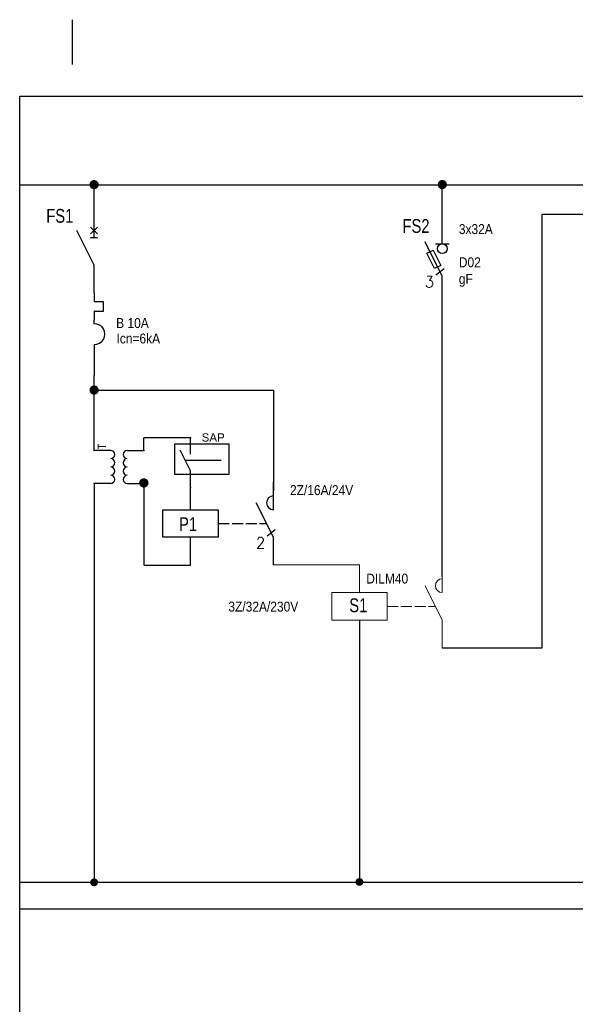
# Model space of a CAD drawing. Header units: millimetres. Extents: x 83969 to 164243, y -22860 to 4849.
# Tile 30 of 116: x 163726 to 163756, y -22497 to -22443. Entities that reach past the tile are written whole.
import ezdxf
from ezdxf.enums import TextEntityAlignment as Align

# ---------------------------------------------------------------- set-up
doc = ezdxf.new("R2010")
doc.units = ezdxf.units.MM
doc.linetypes.add('DASHED', pattern=[19.05, 12.7, -6.35])
doc.layers.get('0').update_dxf_attribs({"color": 251, "lineweight": 0})
for name, color, linetype in [('! GB moduł SSP', 1, 'Continuous'), ('! GB N', 5, 'Continuous'), ('! GB PE', 96, 'Continuous'), ('! GB Przewody', 7, 'Continuous'), ('! GB Sterowanie', 215, 'Continuous'), ('! GB Zabezpieczenia', 7, 'Continuous'), ('!TABELKA', 7, 'Continuous'), ('2DE_TXTART', 7, 'Continuous'), ('2DE_TXTCAR', 7, 'Continuous'), ('2DE_TXTFUN', 7, 'Continuous'), ('2DE_TXTLNK', 7, 'Continuous'), ('2DE_TXTMAN', 7, 'Continuous'), ('2DE_TXTNUM', 7, 'Continuous'), ('2DE_TXTORD', 7, 'Continuous'), ('2DE_TXTOTH', 7, 'Continuous'), ('2DE_TXTPFN', 7, 'Continuous'), ('2DE_TXTPIN', 7, 'Continuous')]:
    doc.layers.add(name, color=color, linetype=linetype)
doc.layers.add('2DE_OBJ_Hager', color=7, linetype='Continuous', lineweight=18)
doc.layers.add('2DE_SYM_Hager', color=7, linetype='Continuous', lineweight=18)
doc.styles.add('CP_ATTR', font='ROMANS.SHX')
doc.styles.add('CP_ELATT', font='cp_simplex.shx')
doc.styles.add('CP_ELATT_IT', font='cp_simplex.shx', dxfattribs={"oblique": 15})
doc.styles.get("Standard").update_dxf_attribs({"font": 'arial.ttf'})

# ---------------------------------------------------------------- blocks, each defined once
blk = doc.blocks.new('CP_UCS2D')
blk.add_point((0, 0))
at = {"linetype": 'ByBlock', "style": 'CP_ATTR', "flags": 9}
for tag in ['OTHER', 'PIPE', 'VERSION', 'SYSTEM', 'HEIGHT', 'WIDTH', 'ID', 'TYPE', 'FORM']:
    blk.add_attdef(tag, text='', height=0.00005, dxfattribs=at).set_placement((-0.8, 7.1), align=Align.MIDDLE_LEFT)
blk = doc.blocks.new('cpelv_n05_1887')
for p, q in [((-5, 2.5), (-5, 7.5)), ((5, 2.5), (5, 7.5)), ((-5, -2.5), (-5, -7.5)), ((5, -2.5), (5, -7.5))]:
    blk.add_line(p, q)
for centre, start, end in [((-3.75, 2.5), 180, 0), ((-1.25, 2.5), 180, 0), ((1.25, 2.5), 180, 0), ((3.75, 2.5), 180, 0), ((-3.75, -2.5), 0, 180), ((-1.25, -2.5), 0, 180), ((1.25, -2.5), 0, 180), ((3.75, -2.5), 0, 180)]:
    blk.add_arc(centre, 1.25, start, end)
at = {"layer": '! GB Zabezpieczenia', "xscale": 0.1, "yscale": 0.1, "zscale": 0.1}
for p, rotation in [((-5, 7.5), 90), ((5, 7.5), 90), ((-5, -7.5), 270), ((5, -7.5), 270)]:
    blk.add_blockref('CP_UCS2D', p, dxfattribs=dict(at, rotation=rotation))
at = {"layer": '! GB Zabezpieczenia', "linetype": 'ByBlock', "style": 'CP_ELATT', "width": 0.8, "flags": 8}
for tag, p in [('CP1', (-5.8, 7)), ('CP2', (4.2, 7))]:
    blk.add_attdef(tag, p, '', height=1.8, rotation=90, dxfattribs=at)
at = {"layer": '! GB Zabezpieczenia', "linetype": 'ByBlock', "style": 'CP_ELATT', "flags": 8}
for tag, p, width in [('CF1', (-4.5, 8), 0.8), ('CF2', (5.5, 8), 0.8), ('ARTICLE', (7.5, 4.5), 0.9), ('PRODUCER', (7.5, 1.5), 0.9), ('ORDER-NO', (7.5, -1.5), 0.9), ('FUNCTION', (7.5, -4.5), 0.9), ('OTHER', (7.5, -7.5), 0.9)]:
    blk.add_attdef(tag, p, '', height=1.8, dxfattribs=dict(at, width=width))
at = {"layer": '! GB Zabezpieczenia', "linetype": 'ByBlock', "style": 'CP_ELATT', "width": 0.8, "flags": 8}
for tag, p in [('TAG', (-8.5, 4.5)), ('CHARACTER', (-8.5, 0.5))]:
    blk.add_attdef(tag, text='', height=2.5, dxfattribs=at).set_placement(p, align=Align.RIGHT)
at = {"layer": '! GB Zabezpieczenia', "linetype": 'ByBlock', "style": 'CP_ELATT_IT', "oblique": 15, "width": 0.8, "flags": 8}
blk.add_attdef('LINK', text='', height=2.5, dxfattribs=at).set_placement((-8.5, -3.5), align=Align.RIGHT)
at = {"layer": '! GB Zabezpieczenia', "linetype": 'ByBlock', "style": 'CP_ELATT', "width": 0.8, "flags": 8}
for tag, p in [('CP3', (-5.8, -6.5)), ('CP4', (4.2, -6.5))]:
    blk.add_attdef(tag, text='', height=1.8, rotation=90, dxfattribs=at).set_placement(p, align=Align.RIGHT)
for tag, p in [('CF3', (-4.5, -8)), ('CF4', (5.5, -8))]:
    blk.add_attdef(tag, text='', height=1.8, dxfattribs=at).set_placement(p, align=Align.TOP_LEFT)
at = {"linetype": 'ByBlock', "style": 'CP_ELATT_IT', "flags": 9}
for tag in ['IP', 'CURRENT', 'EL-STATUS', 'VOLTAGE', 'POWER', 'PRODUCT-TYPE', 'NUMBER', 'GROUP', 'NAME']:
    blk.add_attdef(tag, (1.84, 1.55), '', height=0.0625, dxfattribs=at)
blk = doc.blocks.new('cpelv_n07_02_01_00B1')
for p, q in [((0, 2.5), (0, 7.5)), ((0, -2.5), (-3.12, 3.75)), ((0, -7.5), (0, -2.5))]:
    blk.add_line(p, q)
at = {"layer": '! GB Zabezpieczenia', "xscale": 0.1, "yscale": 0.1, "zscale": 0.1}
for p, rotation in [((0, 7.5), 90), ((0, -7.5), 270)]:
    blk.add_blockref('CP_UCS2D', p, dxfattribs=dict(at, rotation=rotation))
at = {"layer": '! GB Zabezpieczenia', "linetype": 'ByBlock', "style": 'CP_ELATT', "width": 0.8, "flags": 8}
blk.add_attdef('CP1', (-0.8, 5.5), '', height=1.8, rotation=90, dxfattribs=at)
at = {"layer": '! GB Zabezpieczenia', "linetype": 'ByBlock', "style": 'CP_ELATT', "flags": 8}
for tag, p, width in [('CF1', (0.5, 8), 0.8), ('ARTICLE', (3, 5.14), 0.9), ('PRODUCER', (3, 2.14), 0.9), ('ORDER-NO', (3, -0.86), 0.9), ('FUNCTION', (3, -3.86), 0.9), ('OTHER', (3, -6.86), 0.9)]:
    blk.add_attdef(tag, p, '', height=1.8, dxfattribs=dict(at, width=width))
at = {"layer": '! GB Zabezpieczenia', "linetype": 'ByBlock', "style": 'CP_ELATT', "width": 0.8, "flags": 8}
for tag, p in [('TAG', (-4, 5.14)), ('CHARACTER', (-4, -6.86))]:
    blk.add_attdef(tag, text='', height=2.5, dxfattribs=at).set_placement(p, align=Align.RIGHT)
blk.add_attdef('CP2', text='', height=1.8, rotation=90, dxfattribs=at).set_placement((-0.8, -5.5), align=Align.RIGHT)
at = {"layer": '! GB Zabezpieczenia', "linetype": 'ByBlock', "style": 'CP_ELATT_IT', "oblique": 15, "width": 0.8, "flags": 8}
blk.add_attdef('LINK', text='', height=2.5, dxfattribs=at).set_placement((-4, -10.86), align=Align.RIGHT)
at = {"layer": '! GB Zabezpieczenia', "linetype": 'ByBlock', "style": 'CP_ELATT', "width": 0.8, "flags": 8}
blk.add_attdef('CF2', text='', height=1.8, dxfattribs=at).set_placement((0.5, -8), align=Align.TOP_LEFT)
at = {"linetype": 'ByBlock', "style": 'CP_ELATT_IT', "flags": 9}
for tag in ['VOLTAGE', 'IP', 'CURRENT', 'EL-STATUS', 'POWER', 'PRODUCT-TYPE', 'NUMBER', 'GROUP', 'NAME']:
    blk.add_attdef(tag, (1, -1.56), '', height=0.1, dxfattribs=at)
blk = doc.blocks.new('cpelv_nJ7_13_02_00c32')
for p, q in [((-15, 2.5), (-15, 7.5)), ((0, 2.5), (0, 7.5)), ((0, -2.5), (-3.12, 3.75)), ((-10, 0), (-8, 0)), ((-7.5, 0), (-5.5, 0)), ((-5, 0), (-3, 0)), ((-2.5, 0), (-1.25, 0)), ((-1.16, -2.26), (0.32, -1.06)), ((-15, -7.5), (-15, -2.5)), ((0, -7.5), (0, -2.5))]:
    blk.add_line(p, q)
blk.add_lwpolyline([(-20, -2.5), (-20, 2.5), (-10, 2.5), (-10, -2.5)], close=True)
blk.add_arc((0, 3.75), 1.25, 90, 270)
at = {"style": 'CP_ATTR'}
blk.add_text('2', height=2, dxfattribs=at).set_placement((-3.19, -4.5))
at = {"linetype": 'ByBlock', "style": 'CP_ELATT_IT', "flags": 9}
for tag in ['VOLTAGE', 'IP', 'CURRENT', 'EL-STATUS', 'POWER', 'PRODUCT-TYPE', 'NUMBER', 'GROUP', 'NAME']:
    blk.add_attdef(tag, (1, -1.56), '', height=0.1, dxfattribs=at)
at = {"layer": '2DE_TXTART', "linetype": 'ByBlock', "style": 'CP_ELATT', "width": 0.9, "flags": 8}
blk.add_attdef('ARTICLE', (3, 5.14), '', height=1.8, dxfattribs=at)
at = {"layer": '2DE_TXTCAR', "linetype": 'ByBlock', "style": 'CP_ELATT', "width": 0.8, "flags": 8}
blk.add_attdef('CHARACTER', text='', height=2.5, dxfattribs=at).set_placement((-19, -6.86), align=Align.RIGHT)
at = {"layer": '2DE_TXTFUN', "linetype": 'ByBlock', "style": 'CP_ELATT', "width": 0.9, "flags": 8}
blk.add_attdef('FUNCTION', (3, -3.86), '', height=1.8, dxfattribs=at)
at = {"layer": '2DE_TXTLNK', "linetype": 'ByBlock', "style": 'CP_ELATT_IT', "oblique": 15, "width": 0.8, "flags": 8}
blk.add_attdef('LINK', text='', height=2.5, dxfattribs=at).set_placement((-19, -10.86), align=Align.RIGHT)
at = {"layer": '2DE_TXTMAN', "linetype": 'ByBlock', "style": 'CP_ELATT', "width": 0.9, "flags": 8}
blk.add_attdef('PRODUCER', (3, 2.14), '', height=1.8, dxfattribs=at)
at = {"layer": '2DE_TXTNUM', "linetype": 'ByBlock', "style": 'CP_ELATT', "width": 0.8, "flags": 8}
blk.add_attdef('TAG', text='', height=2.5, dxfattribs=at).set_placement((-19, 5.14), align=Align.RIGHT)
at = {"layer": '2DE_TXTORD', "linetype": 'ByBlock', "style": 'CP_ELATT', "width": 0.9, "flags": 8}
blk.add_attdef('ORDER-NO', (3, -0.86), '', height=1.8, dxfattribs=at)
at = {"layer": '2DE_TXTOTH', "linetype": 'ByBlock', "style": 'CP_ELATT', "width": 0.9, "flags": 8}
blk.add_attdef('OTHER', (3, -6.86), '', height=1.8, dxfattribs=at)
at = {"layer": '2DE_TXTPFN', "linetype": 'ByBlock', "style": 'CP_ELATT', "width": 0.8, "flags": 8}
for tag, p in [('CF1', (-14.5, 8)), ('CF3', (0.5, 8))]:
    blk.add_attdef(tag, p, '', height=1.8, dxfattribs=at)
for tag, p in [('CF2', (-14.5, -8)), ('CF4', (0.5, -8))]:
    blk.add_attdef(tag, text='', height=1.8, dxfattribs=at).set_placement(p, align=Align.TOP_LEFT)
at = {"layer": '2DE_TXTPIN', "linetype": 'ByBlock', "style": 'CP_ELATT', "width": 0.8, "flags": 8}
for tag, p in [('CP1', (-15.8, 5.5)), ('CP3', (-0.8, 5.5))]:
    blk.add_attdef(tag, p, '', height=1.8, rotation=90, dxfattribs=at)
for tag, p in [('CP2', (-15.8, -5.5)), ('CP4', (-0.8, -5.5))]:
    blk.add_attdef(tag, text='', height=1.8, rotation=90, dxfattribs=at).set_placement(p, align=Align.RIGHT)
blk = doc.blocks.new('cpelv_n07_13_02_00d9')
for p, q in [((-15, 2.5), (-15, 7.5)), ((0, 2.5), (0, 7.5)), ((0, -2.5), (-3.12, 3.75)), ((-10, 0), (-8, 0)), ((-7.5, 0), (-5.5, 0)), ((-5, 0), (-3, 0)), ((-2.5, 0), (-1.25, 0)), ((-15, -7.5), (-15, -2.5)), ((0, -7.5), (0, -2.5))]:
    blk.add_line(p, q)
blk.add_lwpolyline([(-20, -2.5), (-20, 2.5), (-10, 2.5), (-10, -2.5)], close=True)
blk.add_arc((0, 3.75), 1.25, 90, 270)
at = {"linetype": 'ByBlock', "style": 'CP_ELATT_IT', "flags": 9}
for tag in ['VOLTAGE', 'IP', 'CURRENT', 'EL-STATUS', 'POWER', 'PRODUCT-TYPE', 'NUMBER', 'GROUP', 'NAME']:
    blk.add_attdef(tag, (1, -1.56), '', height=0.1, dxfattribs=at)
at = {"layer": '2DE_TXTART', "linetype": 'ByBlock', "style": 'CP_ELATT', "width": 0.9, "flags": 8}
blk.add_attdef('ARTICLE', (3, 5.14), '', height=1.8, dxfattribs=at)
at = {"layer": '2DE_TXTCAR', "linetype": 'ByBlock', "style": 'CP_ELATT', "width": 0.8, "flags": 8}
blk.add_attdef('CHARACTER', text='', height=2.5, dxfattribs=at).set_placement((-19, -6.86), align=Align.RIGHT)
at = {"layer": '2DE_TXTFUN', "linetype": 'ByBlock', "style": 'CP_ELATT', "width": 0.9, "flags": 8}
blk.add_attdef('FUNCTION', (3, -3.86), '', height=1.8, dxfattribs=at)
at = {"layer": '2DE_TXTLNK', "linetype": 'ByBlock', "style": 'CP_ELATT_IT', "oblique": 15, "width": 0.8, "flags": 8}
blk.add_attdef('LINK', text='', height=2.5, dxfattribs=at).set_placement((-19, -10.86), align=Align.RIGHT)
at = {"layer": '2DE_TXTMAN', "linetype": 'ByBlock', "style": 'CP_ELATT', "width": 0.9, "flags": 8}
blk.add_attdef('PRODUCER', (3, 2.14), '', height=1.8, dxfattribs=at)
at = {"layer": '2DE_TXTNUM', "linetype": 'ByBlock', "style": 'CP_ELATT', "width": 0.8, "flags": 8}
blk.add_attdef('TAG', text='', height=2.5, dxfattribs=at).set_placement((-19, 5.14), align=Align.RIGHT)
at = {"layer": '2DE_TXTORD', "linetype": 'ByBlock', "style": 'CP_ELATT', "width": 0.9, "flags": 8}
blk.add_attdef('ORDER-NO', (3, -0.86), '', height=1.8, dxfattribs=at)
at = {"layer": '2DE_TXTOTH', "linetype": 'ByBlock', "style": 'CP_ELATT', "width": 0.9, "flags": 8}
blk.add_attdef('OTHER', (3, -6.86), '', height=1.8, dxfattribs=at)
at = {"layer": '2DE_TXTPFN', "linetype": 'ByBlock', "style": 'CP_ELATT', "width": 0.8, "flags": 8}
for tag, p in [('CF1', (-14.5, 8)), ('CF3', (0.5, 8))]:
    blk.add_attdef(tag, p, '', height=1.8, dxfattribs=at)
for tag, p in [('CF2', (-14.5, -8)), ('CF4', (0.5, -8))]:
    blk.add_attdef(tag, text='', height=1.8, dxfattribs=at).set_placement(p, align=Align.TOP_LEFT)
at = {"layer": '2DE_TXTPIN', "linetype": 'ByBlock', "style": 'CP_ELATT', "width": 0.8, "flags": 8}
for tag, p in [('CP1', (-15.8, 5.5)), ('CP3', (-0.8, 5.5))]:
    blk.add_attdef(tag, p, '', height=1.8, rotation=90, dxfattribs=at)
for tag, p in [('CP2', (-15.8, -5.5)), ('CP4', (-0.8, -5.5))]:
    blk.add_attdef(tag, text='', height=1.8, rotation=90, dxfattribs=at).set_placement(p, align=Align.RIGHT)
blk = doc.blocks.new('cpelv_n07_21_09_N0N5')
for p, q in [((0, 3.38), (0, 7.5)), ((0, -2.5), (-3.12, 3.75)), ((-1.25, 3.38), (1.25, 3.38)), ((-1.16, -2.26), (0.32, -1.06)), ((0, -3.75), (0, -2.5)), ((0, -7.5), (0, -3.75))]:
    blk.add_line(p, q)
blk.add_lwpolyline([(-1.4, -1.1), (-2.8, 1.69), (-1.68, 2.25), (-0.28, -0.54)], close=True)
blk.add_circle((0, 2.5), 0.884)
at = {"style": 'CP_ATTR'}
blk.add_text('3', height=2, dxfattribs=at).set_placement((-3.19, -4.5))
at = {"linetype": 'ByBlock', "style": 'CP_ELATT_IT', "flags": 9}
for tag in ['VOLTAGE', 'IP', 'CURRENT', 'EL-STATUS', 'POWER', 'PRODUCT-TYPE', 'NUMBER', 'GROUP', 'NAME']:
    blk.add_attdef(tag, (1, -1.56), '', height=0.1, dxfattribs=at)
at = {"layer": '2DE_TXTART', "linetype": 'ByBlock', "style": 'CP_ELATT', "width": 0.9, "flags": 8}
blk.add_attdef('ARTICLE', (3, 5.14), '', height=1.8, dxfattribs=at)
at = {"layer": '2DE_TXTCAR', "linetype": 'ByBlock', "style": 'CP_ELATT', "width": 0.8, "flags": 8}
blk.add_attdef('CHARACTER', text='', height=2.5, dxfattribs=at).set_placement((-4, -6.86), align=Align.RIGHT)
at = {"layer": '2DE_TXTFUN', "linetype": 'ByBlock', "style": 'CP_ELATT', "width": 0.9, "flags": 8}
blk.add_attdef('FUNCTION', (3, -3.86), '', height=1.8, dxfattribs=at)
at = {"layer": '2DE_TXTLNK', "linetype": 'ByBlock', "style": 'CP_ELATT_IT', "oblique": 15, "width": 0.8, "flags": 8}
blk.add_attdef('LINK', text='', height=2.5, dxfattribs=at).set_placement((-4, -10.86), align=Align.RIGHT)
at = {"layer": '2DE_TXTMAN', "linetype": 'ByBlock', "style": 'CP_ELATT', "width": 0.9, "flags": 8}
blk.add_attdef('PRODUCER', (3, 2.14), '', height=1.8, dxfattribs=at)
at = {"layer": '2DE_TXTNUM', "linetype": 'ByBlock', "style": 'CP_ELATT', "width": 0.8, "flags": 8}
blk.add_attdef('TAG', text='', height=2.5, dxfattribs=at).set_placement((-4, 5.14), align=Align.RIGHT)
at = {"layer": '2DE_TXTORD', "linetype": 'ByBlock', "style": 'CP_ELATT', "width": 0.9, "flags": 8}
blk.add_attdef('ORDER-NO', (3, -0.86), '', height=1.8, dxfattribs=at)
at = {"layer": '2DE_TXTOTH', "linetype": 'ByBlock', "style": 'CP_ELATT', "width": 0.9, "flags": 8}
blk.add_attdef('OTHER', (3, -6.86), '', height=1.8, dxfattribs=at)
at = {"layer": '2DE_TXTPFN', "linetype": 'ByBlock', "style": 'CP_ELATT', "width": 0.8, "flags": 8}
blk.add_attdef('CF1', (0.5, 8), '', height=1.8, dxfattribs=at)
blk.add_attdef('CF2', text='', height=1.8, dxfattribs=at).set_placement((0.5, -8), align=Align.TOP_LEFT)
at = {"layer": '2DE_TXTPIN', "linetype": 'ByBlock', "style": 'CP_ELATT', "width": 0.8, "flags": 8}
blk.add_attdef('CP1', (-0.8, 5.5), '', height=1.8, rotation=90, dxfattribs=at)
blk.add_attdef('CP2', text='', height=1.8, rotation=90, dxfattribs=at).set_placement((-0.8, -5.5), align=Align.RIGHT)
blk = doc.blocks.new('cpelv_niec07_ns0026h')
for p, q in [((0, 2.5), (0, 7.5)), ((0, -2.5), (-3.12, 3.75)), ((0.62, 4.38), (-0.63, 3.12)), ((-0.63, 4.38), (0.62, 3.12)), ((-0.63, 2.5), (0.62, 2.5)), ((0, -7.5), (0, -2.5)), ((0, -7.5), (0, -9.15)), ((1.7, -9.15), (0, -9.15)), ((1.7, -10.85), (1.7, -9.15)), ((0, -10.85), (1.7, -10.85)), ((0, -10.85), (0, -12.5)), ((0, -13.12), (0, -12.5)), ((0, -16.87), (0, -17.5))]:
    blk.add_line(p, q)
at = {"linetype": 'Continuous'}
blk.add_line((0, -17.5), (0, -22.5), dxfattribs=at)
blk.add_arc((0.06, -15), 1.88, 268.2798, 91.7202)
at = {"linetype": 'ByBlock', "style": 'CP_ELATT_IT', "flags": 9}
for tag in ['VOLTAGE', 'IP', 'CURRENT', 'EL-STATUS', 'POWER', 'PRODUCT-TYPE', 'NUMBER', 'GROUP', 'NAME']:
    blk.add_attdef(tag, (1, 0.94), '', height=0.1, dxfattribs=at)
at = {"layer": '2DE_TXTART', "linetype": 'ByBlock', "style": 'CP_ELATT', "width": 0.9, "flags": 8}
blk.add_attdef('ARTICLE', (3, 5.14), '', height=1.8, dxfattribs=at)
at = {"layer": '2DE_TXTCAR', "linetype": 'ByBlock', "style": 'CP_ELATT', "width": 0.8, "flags": 8}
blk.add_attdef('CHARACTER', text='', height=2.5, dxfattribs=at).set_placement((-4, -6.86), align=Align.RIGHT)
at = {"layer": '2DE_TXTFUN', "linetype": 'ByBlock', "style": 'CP_ELATT', "width": 0.9, "flags": 8}
blk.add_attdef('FUNCTION', (3, -3.86), '', height=1.8, dxfattribs=at)
at = {"layer": '2DE_TXTLNK', "linetype": 'ByBlock', "style": 'CP_ELATT_IT', "oblique": 15, "width": 0.8, "flags": 8}
blk.add_attdef('LINK', text='', height=2.5, dxfattribs=at).set_placement((-4, -10.86), align=Align.RIGHT)
at = {"layer": '2DE_TXTMAN', "linetype": 'ByBlock', "style": 'CP_ELATT', "width": 0.9, "flags": 8}
blk.add_attdef('PRODUCER', (3, 2.14), '', height=1.8, dxfattribs=at)
at = {"layer": '2DE_TXTNUM', "linetype": 'ByBlock', "style": 'CP_ELATT', "width": 0.8, "flags": 8}
blk.add_attdef('TAG', text='', height=2.5, dxfattribs=at).set_placement((-4, 5.14), align=Align.RIGHT)
at = {"layer": '2DE_TXTORD', "linetype": 'ByBlock', "style": 'CP_ELATT', "width": 0.9, "flags": 8}
blk.add_attdef('ORDER-NO', (3, -0.86), '', height=1.8, dxfattribs=at)
at = {"layer": '2DE_TXTOTH', "linetype": 'ByBlock', "style": 'CP_ELATT', "width": 0.9, "flags": 8}
blk.add_attdef('OTHER', (3, -6.86), '', height=1.8, dxfattribs=at)
at = {"layer": '2DE_TXTPFN', "linetype": 'ByBlock', "style": 'CP_ELATT', "width": 0.8, "flags": 8}
blk.add_attdef('CF1', (0.5, 8), '', height=1.8, dxfattribs=at)
blk.add_attdef('CF2', text='', height=1.8, dxfattribs=at).set_placement((0.5, -23), align=Align.TOP_LEFT)
at = {"layer": '2DE_TXTPIN', "linetype": 'ByBlock', "style": 'CP_ELATT', "width": 0.8, "flags": 8}
blk.add_attdef('CP1', (-0.8, 5.5), '', height=1.8, rotation=90, dxfattribs=at)
blk.add_attdef('CP2', text='', height=1.8, rotation=90, dxfattribs=at).set_placement((-0.8, -20.5), align=Align.RIGHT)
blk = doc.blocks.new('ramka A4')
at = {"linetype": 'ByBlock', "ltscale": 10}
blk.add_line((7.46, 199.45), (7.46, 205.66), dxfattribs=at)
for p, q in [((0.08, 0), (0.08, 195)), ((0.08, 195), (287.46, 195))]:
    blk.add_line(p, q)

msp = doc.modelspace()

# ---------------------------------------------------------------- hatches: boundary and pattern name
at = {"layer": '! GB N'}
msp.add_hatch(color=256, dxfattribs=at).paths.add_polyline_path([(163733.256, -22468.401, 1), (163732.742, -22468.401, 1)])
at = {"layer": '! GB N', "linetype": 'DASHED', "ltscale": 2}
for points in [[(163730.513, -22490.076, 1), (163730.084, -22490.076, 1)], [(163744.924, -22490.055, 1), (163744.496, -22490.055, 1)]]:
    msp.add_hatch(color=5, dxfattribs=at).paths.add_polyline_path(points)

# ---------------------------------------------------------------- linework, layer by layer
at = {"layer": '! GB moduł SSP'}
msp.add_lwpolyline([(163734.69, -22466.281), (163737.611, -22466.281), (163737.611, -22467.941), (163734.69, -22467.941)], close=True, dxfattribs=at)
msp.add_lwpolyline([(163737.199, -22467.187), (163735.257, -22467.187)], dxfattribs=at)
at = {"layer": '! GB N', "ltscale": 2}
msp.add_line((163726.223, -22490.076), (163800.508, -22490.076), dxfattribs=at)
at = {"layer": '! GB N'}
for points in [[(163730.299, -22468.435), (163730.299, -22490.029)], [(163732.999, -22468.435), (163732.999, -22472.854)], [(163735.538, -22472.88), (163732.999, -22472.88)], [(163744.71, -22475.854), (163744.71, -22490.008)]]:
    msp.add_lwpolyline(points, dxfattribs=at)
at = {"layer": '! GB PE', "ltscale": 2}
msp.add_line((163726.223, -22491.518), (163800.508, -22491.518), dxfattribs=at)
at = {"layer": '! GB Przewody'}
for points in [[(163726.254, -22452.221), (163800.508, -22452.221)], [(163730.299, -22454.073), (163730.299, -22452.216)], [(163749.21, -22455.424), (163749.21, -22452.211)], [(163749.21, -22477.354), (163754.633, -22477.354), (163754.633, -22453.817), (163800.508, -22453.817)], [(163749.21, -22473.483), (163749.21, -22458.689)], [(163730.299, -22466.635), (163730.299, -22462.578)]]:
    msp.add_lwpolyline(points, dxfattribs=at)
at = {"layer": '! GB Przewody', "const_width": 0.25}
for points in [[(163730.174, -22452.216, 1), (163730.424, -22452.216, 1)], [(163749.085, -22452.211, 1), (163749.335, -22452.211, 1)], [(163730.174, -22463.364, 1), (163730.424, -22463.364, 1)]]:
    msp.add_lwpolyline(points, format="xyb", close=True, dxfattribs=at)
at = {"layer": '! GB Sterowanie'}
msp.add_lwpolyline([(163730.299, -22463.364), (163740.038, -22463.364), (163740.038, -22468.826)], dxfattribs=at)
at = {"layer": '! GB Zabezpieczenia'}
for points in [[(163735.538, -22465.949), (163735.538, -22465.949), (163732.999, -22465.949), (163732.999, -22465.949)], [(163732.999, -22466.635), (163732.999, -22465.949)]]:
    msp.add_lwpolyline(points, dxfattribs=at)
at = {"layer": '2DE_SYM_Hager'}
msp.add_lwpolyline([(163744.71, -22472.854), (163740.038, -22472.854)], dxfattribs=at)

# ---------------------------------------------------------------- block references
at = {"layer": '! GB moduł SSP', "xscale": 0.18, "yscale": 0.18, "zscale": 0.18}
msp.add_blockref('cpelv_n07_02_01_00B1', (163735.538, -22467.299), dxfattribs=at)
at = {"layer": '! GB Zabezpieczenia'}
ref = msp.add_blockref('cpelv_niec07_ns0026h', (163730.299, -22455.828), dxfattribs=dict(at, xscale=0.3, yscale=0.3, zscale=0.3))
ref.add_attrib('TAG', 'FS1', dxfattribs={"layer": '2DE_TXTNUM', "color": 7, "linetype": 'ByBlock', "height": 0.75, "style": 'CP_ELATT', "width": 0.8, "flags": 8}).set_placement((163729.17, -22454.284), align=Align.RIGHT)
ref.add_attrib('ARTICLE', 'B 10A', (163731.496, -22459.996), dxfattribs={"layer": '2DE_TXTART', "color": 7, "linetype": 'ByBlock', "height": 0.54, "style": 'CP_ELATT', "width": 0.9, "flags": 8})
ref.add_attrib('PRODUCER', 'Icn=6kA', (163731.514, -22460.834), dxfattribs={"layer": '2DE_TXTMAN', "color": 7, "linetype": 'ByBlock', "height": 0.54, "style": 'CP_ELATT', "width": 0.9, "flags": 8})
at = {"layer": '! GB Zabezpieczenia', "color": 7}
ref = msp.add_blockref('cpelv_n07_21_09_N0N5', (163749.21, -22456.439), dxfattribs=dict(at, xscale=0.3, yscale=0.3, zscale=0.3))
ref.add_attrib('ORDER-NO', 'D02', (163750.11, -22456.698), dxfattribs={"layer": '2DE_TXTORD', "color": 7, "linetype": 'ByBlock', "height": 0.54, "style": 'CP_ELATT', "width": 0.9, "flags": 8})
ref.add_attrib('ARTICLE', '3x32A', (163750.11, -22454.898), dxfattribs={"layer": '2DE_TXTART', "color": 7, "linetype": 'ByBlock', "height": 0.54, "style": 'CP_ELATT', "width": 0.9, "flags": 8})
ref.add_attrib('FUNCTION', 'gF', (163750.11, -22457.598), dxfattribs={"layer": '2DE_TXTFUN', "linetype": 'ByBlock', "height": 0.54, "style": 'CP_ELATT', "width": 0.9, "flags": 8})
ref.add_attrib('TAG', 'FS2', dxfattribs={"layer": '2DE_TXTNUM', "color": 7, "linetype": 'ByBlock', "height": 0.75, "style": 'CP_ELATT', "width": 0.8, "flags": 8}).set_placement((163748.518, -22454.832), align=Align.RIGHT)
at = {"layer": '! GB Zabezpieczenia'}
ref = msp.add_blockref('cpelv_n05_1887', (163731.649, -22467.535), dxfattribs=dict(at, xscale=0.18, yscale=0.18, zscale=0.18, rotation=90))
ref.add_attrib('TAG', 'T', dxfattribs={"linetype": 'ByBlock', "height": 0.45, "rotation": 90, "style": 'CP_ELATT', "width": 0.8, "flags": 8}).set_placement((163730.947, -22466.281), align=Align.RIGHT)
ref = msp.add_blockref('cpelv_nJ7_13_02_00c32', (163740.038, -22470.604), dxfattribs=dict(at, xscale=0.3, yscale=0.3, zscale=0.3))
ref.add_attrib('ARTICLE', '2Z/16A/24V', (163740.938, -22469.063), dxfattribs={"layer": '2DE_TXTART', "color": 7, "linetype": 'ByBlock', "height": 0.54, "style": 'CP_ELATT', "width": 0.9, "flags": 8})
ref.add_attrib('TAG', 'P1', dxfattribs={"layer": '2DE_TXTNUM', "color": 7, "linetype": 'ByBlock', "height": 0.75, "style": 'CP_ELATT', "width": 0.8, "flags": 8}).set_placement((163735.891, -22471.015), align=Align.RIGHT)
at = {"layer": '!TABELKA', "xscale": 0.3900000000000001, "yscale": 0.3900000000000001, "zscale": 0.3900000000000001}
msp.add_blockref('ramka A4', (163726.223, -22523.473), dxfattribs=at)
at = {"layer": '2DE_OBJ_Hager'}
ref = msp.add_blockref('cpelv_n07_13_02_00d9', (163749.21, -22475.104), dxfattribs=dict(at, xscale=0.3, yscale=0.3, zscale=0.3))
ref.add_attrib('ORDER-NO', 'DILM40', (163745.081, -22473.863), dxfattribs={"layer": '2DE_TXTORD', "linetype": 'ByBlock', "height": 0.54, "style": 'CP_ELATT', "width": 0.9, "flags": 8})
ref.add_attrib('ARTICLE', '3Z/32A/230V', (163737.592, -22475.384), dxfattribs={"layer": '2DE_TXTART', "linetype": 'ByBlock', "height": 0.54, "style": 'CP_ELATT', "width": 0.9, "flags": 8})
ref.add_attrib('TAG', 'S1', dxfattribs={"layer": '2DE_TXTNUM', "linetype": 'ByBlock', "height": 0.75, "style": 'CP_ELATT', "width": 0.8, "flags": 8}).set_placement((163745.14, -22475.416), align=Align.RIGHT)

# ---------------------------------------------------------------- texts
at = {"layer": '! GB moduł SSP'}
msp.add_text('SAP', height=0.45, dxfattribs=at).set_placement((163736.137, -22466.16))

doc.saveas('drawing.dxf')
